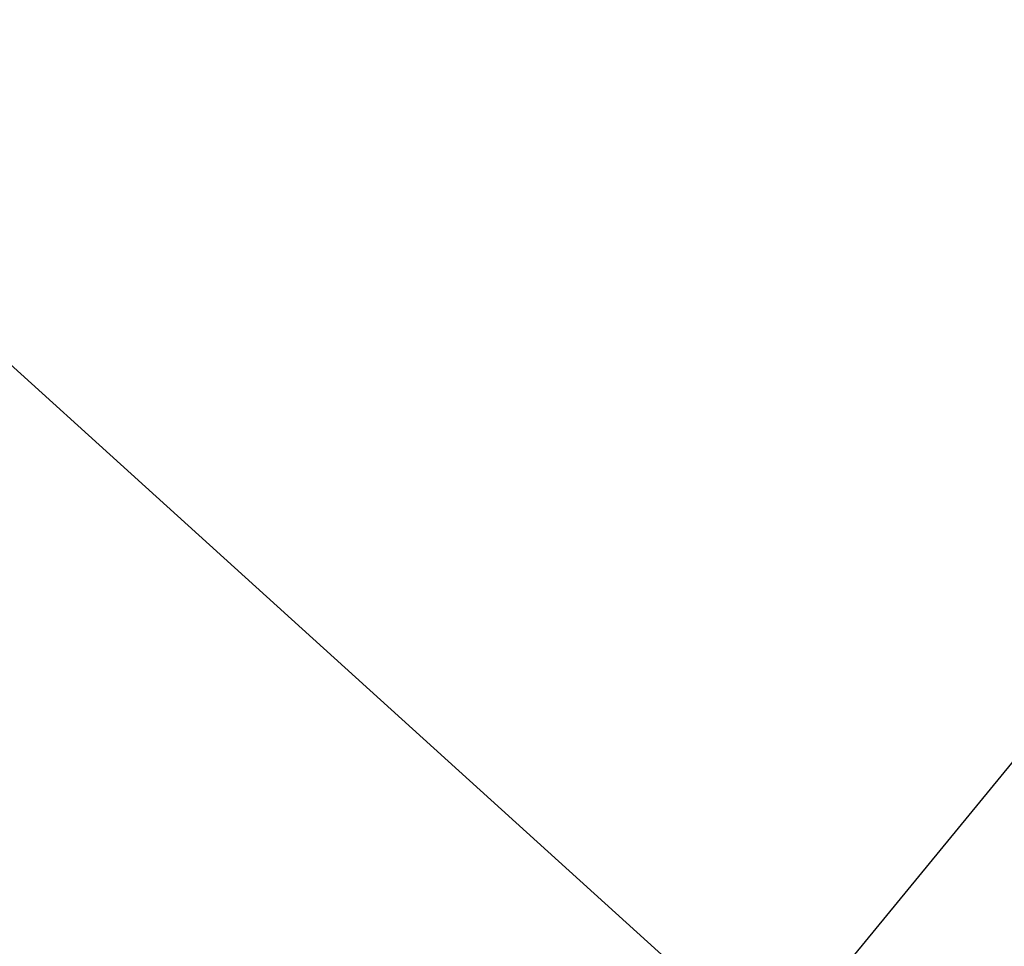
# Model space of a CAD drawing. Header units: millimetres. Extents: x -18 to 146, y -18 to 146.
# Tile 170 of 256: x 35.086 to 35.919, y 29.57 to 30.354. Entities that reach past the tile are written whole.
import ezdxf

# ---------------------------------------------------------------- set-up
doc = ezdxf.new("R2010")
doc.units = ezdxf.units.MM
doc.header["$LTSCALE"] = 25.4
doc.layers.get('0').update_dxf_attribs({"true_color": 0xff5454})

# ---------------------------------------------------------------- blocks, each defined once
blk = doc.blocks.new('CL-KEA-LED-30W-8770-8771.STL')
at = {"color": 250, "true_color": 0x313131}
mesh = blk.add_polyface(dxfattribs=at)
corners = [(39.27367, 26.84414, 42.26506), (38.82162, 33.25392, 47.92248), (35.72262, 29.47778, 42.26506), (41.98762, 30.90585, 47.92248)]
mesh.append_faces([[corners[k] for k in face] for face in [(0, 1, 2), (1, 0, 3)]], dxfattribs={"vtx0": -1, "color": 250})
mesh = blk.add_polyface(dxfattribs=at)
corners = [(35.72262, 29.47778, 42.26506), (29.32328, 29.32328, 36.23543), (32.92029, 26.06314, 36.23543), (32.4468, 32.4468, 42.26506)]
mesh.append_faces([[corners[k] for k in face] for face in [(0, 1, 2), (1, 0, 3)]], dxfattribs={"vtx0": -1, "color": 250})
mesh = blk.add_polyface(dxfattribs=at)
corners = [(38.04843, 30.385, 40.6424), (39.36508, 24.29403, 34.85279), (35.44542, 27.02219, 34.85279), (41.61453, 27.90293, 40.6424)]
mesh.append_faces([[corners[k] for k in face] for face in [(0, 1, 2), (1, 0, 3)]], dxfattribs={"vtx0": -1, "color": 250})
mesh = blk.add_polyface(dxfattribs=at)
corners = [(31.82188, 30.1329, 34.85279), (33.13079, 24.03193, 28.74505), (29.2166, 27.39215, 28.74505), (35.44542, 27.02219, 34.85279)]
mesh.append_faces([[corners[k] for k in face] for face in [(0, 1, 2), (1, 0, 3)]], dxfattribs={"vtx0": -1, "color": 250})

msp = doc.modelspace()

# ---------------------------------------------------------------- block references
at = {"color": 0}
msp.add_blockref('CL-KEA-LED-30W-8770-8771.STL', (0, 0), dxfattribs=at)

doc.saveas('drawing.dxf')
